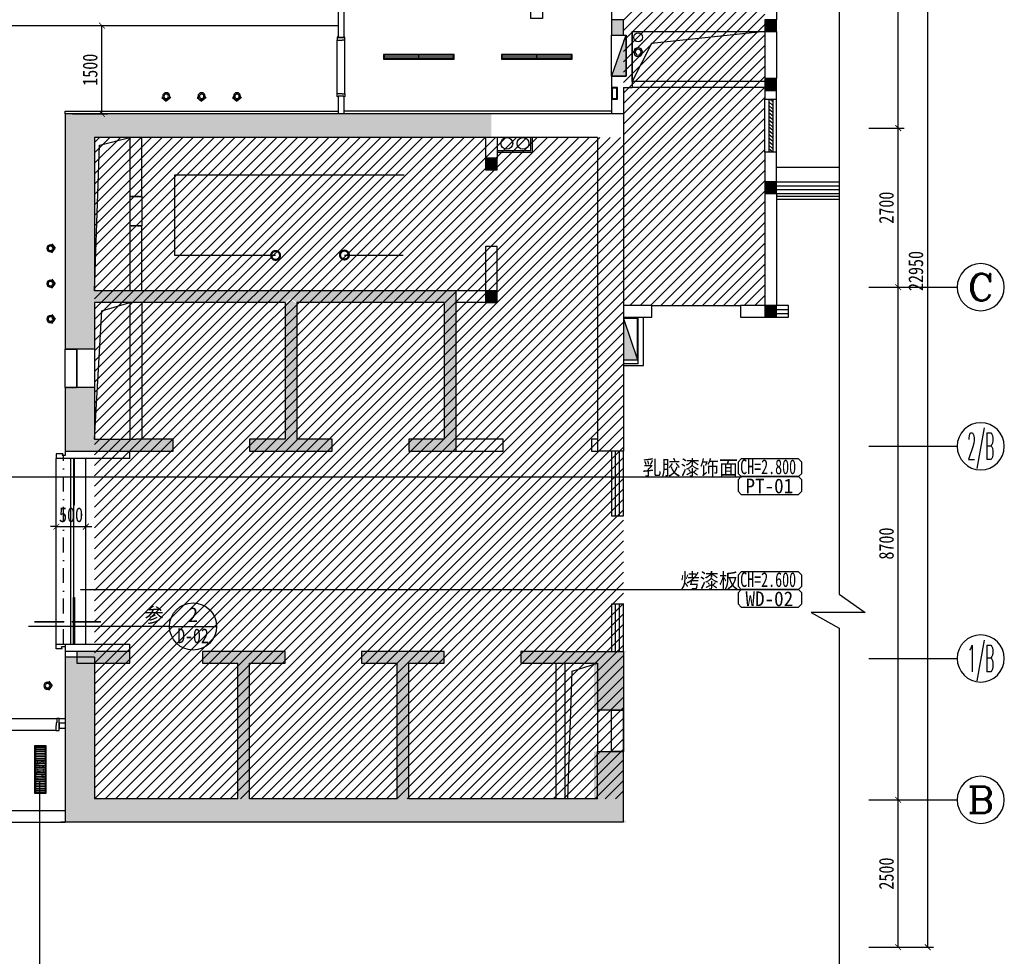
# Model space of a CAD drawing. Header units: millimetres. Extents: x -539149 to -534375, y 505028 to 505469.
# Tile 61 of 135: x -536454 to -536287, y 505134 to 505293. Entities that reach past the tile are written whole.
import ezdxf
from ezdxf.enums import TextEntityAlignment as Align

# ---------------------------------------------------------------- set-up
doc = ezdxf.new("R2010")
doc.units = ezdxf.units.MM
doc.header["$LTSCALE"] = 10
doc.linetypes.add('DASH', pattern=[0.35, 0.25, -0.1])
doc.linetypes.add('DASHDOTX2', pattern=[50.8, 25.4, -12.7, 0, -12.7])
doc.layers.get('Defpoints').update_dxf_attribs({"color": 8})
for name, color, linetype in [('-消火栓', 242, 'Continuous'), ('-给水立管', 221, 'Continuous'), ('-自喷立管', 221, 'Continuous'), ('-雨水立管', 113, 'Continuous'), ('01-井道标注', 3, 'Continuous'), ('1-风洞', 21, 'Continuous'), ('A-建筑-原墙体', 2, 'Continuous'), ('A-建筑-拆墙', 251, 'Continuous'), ('A-建筑-新增墙体', 3, 'Continuous'), ('A-建筑-窗户', 4, 'Continuous'), ('A-建筑-轴号', 3, 'Continuous'), ('AXIS_TEXT', 50, 'Continuous'), ('B-平面-到顶装饰造型线', 6, 'Continuous'), ('B-平面-完成面造型线', 6, 'Continuous'), ('B-平面-尺寸', 8, 'Continuous'), ('B-平面-门洞线', 8, 'Continuous'), ('C-顶棚-灯具', 4, 'Continuous'), ('C-顶棚-造型线', 30, 'Continuous'), ('C-顶棚-造尺寸', 4, 'Continuous'), ('E--图例', 3, 'Continuous'), ('E-填充', 251, 'Continuous'), ('E-文本', 7, 'Continuous'), ('F-文本', 61, 'Continuous'), ('LVTRY', 8, 'Continuous'), ('P-文字标注', 2, 'Continuous'), ('Q-立面-填充', 251, 'Continuous'), ('WINDOW', 12, 'Continuous'), ('wm', 7, 'Continuous'), ('水管', 8, 'Continuous'), ('防护栏杆', 3, 'Continuous')]:
    doc.layers.add(name, color=color, linetype=linetype)
doc.styles.add('-宋体', font='txt', dxfattribs={"width": 0.8})
doc.styles.add('_TCH_AXIS', font='COMPLEX', dxfattribs={"bigfont": 'GBCBIG'})
doc.styles.add('CCD_DIM', font='txt', dxfattribs={"width": 0.8})
doc.styles.add('COMPLEX', font='COMPLEX')
doc.styles.add('STSL', font='txt', dxfattribs={"width": 0.8})
doc.styles.add('TXT', font='gbenor.shx', dxfattribs={"width": 0.7})
doc.dimstyles.new('1', dxfattribs={"dimscale": 0, "dimtxt": 2.5, "dimasz": 1.5, "dimexe": 1, "dimexo": 0, "dimgap": 0.3, "dimtad": 1, "dimdec": 0, "dimzin": 0, "dimdsep": 46, "dimtxsty": 'Standard', "dimblk": 'ARCHTICK', "dimcen": 0.09, "dimclrd": 8, "dimclre": 8, "dimclrt": 4, "dimadec": 0, "dimazin": 0, "dimtfac": 1, "dimtdec": 0, "dimtix": 1, "dimtofl": 0, "dimtmove": 2, "dimatfit": 3, "dimldrblk": 'DOTSMALL', "dimfxl": 5, "dimfxlon": 1, "dimtolj": 1, "dimtzin": 0, "dimarcsym": 0})
doc.dimstyles.new('1-1', dxfattribs={"dimscale": 0, "dimtxt": 2.5, "dimasz": 1, "dimexe": 1, "dimexo": 1, "dimgap": 0.75, "dimtad": 1, "dimdec": 0, "dimrnd": 0.005, "dimzin": 0, "dimdsep": 46, "dimtxsty": 'CCD_DIM', "dimblk": 'ARCHTICK', "dimcen": 0.13, "dimclrd": 44, "dimclre": 44, "dimclrt": 50, "dimadec": 0, "dimazin": 0, "dimtfac": 1, "dimtdec": 0, "dimtix": 1, "dimtmove": 2, "dimatfit": 3, "dimldrblk": 'HBA_Leader_Dot', "dimfxl": 5, "dimfxlon": 1, "dimtvp": 1, "dimtolj": 1, "dimtzin": 0, "dimarcsym": 0})
doc.dimstyles.new('HAHD-1', dxfattribs={"dimtxt": 2.5, "dimasz": 2, "dimexe": 1, "dimexo": 0, "dimgap": 0.3, "dimtad": 1, "dimdec": 0, "dimzin": 0, "dimdsep": 46, "dimtxsty": 'TXT', "dimblk": 'DOTSMALL', "dimcen": 0.09, "dimclrd": 8, "dimclre": 8, "dimclrt": 256, "dimadec": 0, "dimazin": 0, "dimtfac": 1, "dimtdec": 0, "dimtix": 1, "dimtofl": 0, "dimtmove": 2, "dimatfit": 3, "dimldrblk": 'DOTSMALL', "dimfxl": 1, "dimtolj": 1, "dimtzin": 0, "dimarcsym": 0})

# ---------------------------------------------------------------- blocks, each defined once
blk = doc.blocks.new('YL')
at = {"layer": '水管'}
for radius in [75, 50]:
    blk.add_circle((0, 0), radius, dxfattribs=at)
blk = doc.blocks.new('$TwtSys$00000434')
for p, q in [((-0.5, 0.5), (-0.5, -0.5)), ((-0.5, -0.5), (0.5, 0.5)), ((0.5, 0.5), (-0.5, 0.5)), ((0.5, -0.5), (0.5, 0.5)), ((-0.5, -0.5), (0.5, -0.5))]:
    blk.add_line(p, q)
blk.add_solid([(0.5, -0.5), (0.5, 0.5), (-0.5, -0.5)])
blk = doc.blocks.new('_ArchTick')
at = {"color": 0, "linetype": 'ByBlock', "const_width": 0.15}
blk.add_lwpolyline([(-0.5, -0.5), (0.5, 0.5)], dxfattribs=at)
blk = doc.blocks.new('HBA_Leader_Dot')
at = {"color": 0, "linetype": 'ByBlock'}
blk.add_line((-5, 0), (-10, 0), dxfattribs=at)
at = {"color": 0, "linetype": 'ByBlock', "const_width": 5}
blk.add_lwpolyline([(-2.5, 0, 1), (2.5, 0, 1)], format="xyb", close=True, dxfattribs=at)
blk = doc.blocks.new('_DOTSMALL')
at = {"color": 0, "linetype": 'ByBlock', "const_width": 0.5}
blk.add_lwpolyline([(-0.0625, 0, 1), (0.0625, 0, 1)], format="xyb", close=True, dxfattribs=at)
blk = doc.blocks.new('*E183')
at = {"layer": 'B-平面-到顶装饰造型线', "color": 6}
for points in [[(0, 36), (-45, 36), (-45, 41), (-50, 41), (-50, 51), (-40, 51), (-40, 151), (-50, 151), (-50, 161), (-45, 161), (-45, 166), (10, 166), (10, 81), (0, 81)], [(920, 36), (965, 36), (965, 41), (970, 41), (970, 51), (960, 51), (960, 151), (970, 151), (970, 161), (965, 161), (965, 166), (910, 166), (910, 81), (920, 81)]]:
    blk.add_lwpolyline(points, close=True, dxfattribs=at)
at = {"layer": 'B-平面-门洞线', "color": 8}
for p, q in [((0, 36), (920, 36)), ((10, 166), (910, 166))]:
    blk.add_line(p, q, dxfattribs=at)
blk = doc.blocks.new('_AXISO')
blk.add_circle((0, 0), 0.5)
at = {"layer": 'AXIS_TEXT', "style": 'COMPLEX', "width": 1.041667}
blk.add_attdef('A', text='', height=0.56, dxfattribs=at).set_placement((-0.25, -0.28), (0.25, -0.28), align=Align.FIT)
blk = doc.blocks.new('A$C323A0BBE')
at = {"layer": 'C-顶棚-灯具', "color": 8}
for p, q in [((0, 600), (0, -600)), ((-40, 0), (40, 0))]:
    blk.add_line(p, q, dxfattribs=at)
at = {"layer": 'C-顶棚-灯具'}
blk.add_lwpolyline([(-40, -600), (40, -600), (40, 600), (-40, 600)], close=True, dxfattribs=at)
at = {"layer": 'C-顶棚-灯具', "color": 8}
blk.add_lwpolyline([(-30, -590), (30, -590), (30, 590), (-30, 590)], close=True, dxfattribs=at)
blk = doc.blocks.new('射灯(可调角度）')
h = blk.add_hatch(color=9)
edge = h.paths.add_edge_path()
edge.add_line((17, 44), (17, 59))
edge.add_line((17, 59), (63, 0))
edge.add_line((63, 0), (17, -59))
edge.add_line((17, -59), (17, -44))
edge.add_ellipse((0, 0), major_axis=(-33.5, 33.5), ratio=1, start_angle=156.4449, end_angle=225)
edge.add_ellipse((0, 0), major_axis=(33.5, 33.5), ratio=1, start_angle=315, end_angle=383.5551)
for p, q in [((17, 44), (17, 59)), ((17, 59), (63, 0)), ((17, -59), (63, 0))]:
    blk.add_line(p, q)
blk.add_circle((0, 0), 47.4)
at = {"color": 8}
blk.add_circle((0, 0), 30, dxfattribs=at)
blk = doc.blocks.new('*D175')
at = {"layer": 'C-顶棚-造尺寸', "color": 44, "lineweight": -2, "ltscale": 0.01, "transparency": 16777216}
for p, q in [((-536447.57, 505207.07), (-536448.57, 505207.07)), ((-536447.57, 505202.07), (-536447.57, 505208.07)), ((-536447.57, 505207.07), (-536442.57, 505207.07)), ((-536442.57, 505202.07), (-536442.57, 505208.07)), ((-536442.57, 505207.07), (-536441.57, 505207.07))]:
    blk.add_line(p, q, dxfattribs=at)
at = {"layer": 'Defpoints', "color": 0, "ltscale": 0.01, "transparency": 16777216}
for p in [(-536442.57, 505207.07), (-536447.57, 505198.24), (-536442.57, 505198.24)]:
    blk.add_point(p, dxfattribs=at)
at = {"layer": 'C-顶棚-造尺寸', "color": 44, "lineweight": -2, "ltscale": 0.01, "transparency": 16777216}
blk.add_blockref('_ArchTick', (-536447.57, 505207.07), dxfattribs=at)
at = {"layer": 'C-顶棚-造尺寸', "color": 44, "lineweight": -2, "ltscale": 0.01, "transparency": 16777216, "rotation": 180}
blk.add_blockref('_ArchTick', (-536442.57, 505207.07), dxfattribs=at)
at = {"layer": 'C-顶棚-造尺寸', "color": 50, "ltscale": 0.01, "transparency": 16777216, "insert": (-536445.07, 505209.07), "char_height": 2.5, "attachment_point": 5, "style": 'CCD_DIM'}
blk.add_mtext('\\A1;500', dxfattribs=at)
blk = doc.blocks.new('*U107')
at = {"layer": 'C-顶棚-灯具'}
h = blk.add_hatch(dxfattribs=at)
h.set_pattern_fill('_USER', color=8, scale=30, angle=90, style=0, pattern_type=0)
h.set_pattern_definition([(90, (15, 15), (-30, 2e-15), [])])
h.paths.add_polyline_path([(115, 185), (115, 15), (885, 15), (885, 185)])
at = {"layer": 'C-顶棚-灯具', "linetype": 'ByBlock'}
blk.add_lwpolyline([(100, 200), (100, 0), (900, 0), (900, 200)], close=True, dxfattribs=at)
at = {"layer": 'C-顶棚-灯具', "color": 8}
blk.add_lwpolyline([(115, 185), (115, 15), (885, 15), (885, 185)], close=True, dxfattribs=at)
at = {"layer": 'C-顶棚-灯具', "style": 'STSL', "width": 0.75}
blk.add_text('SAG/V', height=125, dxfattribs=at).set_placement((339, 39))
blk = doc.blocks.new('A$C10761136')
for points in [[(0, 101, 0, 0, 0), (0, 142, 33.3, 0, 0), (0, 201, 0, 0, 0)], [(-100, 0, 0, 0, 0), (-141, 0, 33.3, 0, 0), (-200, 0, 0, 0, 0)], [(100, 0, 0, 0, 0), (141, 0, 33.3, 0, 0), (200, 0, 0, 0, 0)], [(0, -100, 0, 0, 0), (0, -141, 33.3, 0, 0), (0, -200, 0, 0, 0)]]:
    blk.add_lwpolyline(points, format="xyseb")
blk.add_lwpolyline([(-100, 100), (100, 100), (100, -100), (-100, -100)], close=True)
blk = doc.blocks.new('材料编号1')
at = {"layer": 'E--图例', "color": 3}
blk.add_lwpolyline([(8.72, -1.9), (8.72, -0.64), (8.35, -0.27), (1.89, -0.27), (1.52, -0.64), (1.52, -1.9), (1.89, -2.27), (8.35, -2.27)], close=True, dxfattribs=at)
at = {"layer": 'E-文本', "style": 'TXT', "width": 0.7}
blk.add_attdef('编号', (1.61, -2.3), '', height=2, dxfattribs=at)
blk = doc.blocks.new('A$C0688118A')
at = {"layer": 'P-文字标注', "color": 2}
blk.add_line((-8, 0), (0, 0), dxfattribs=at)
blk.add_circle((-4, 0), 4, dxfattribs=at)
blk.add_attdef('1', text='', height=2.5, dxfattribs=at).set_placement((-4, 2), align=Align.MIDDLE_CENTER)
at = {"layer": 'P-文字标注', "color": 2, "width": 3}
blk.add_attdef('222', text='', height=2.5, dxfattribs=at).set_placement((-6.68, -2.84), (-1.35, -2.84), align=Align.FIT)

msp = doc.modelspace()

# ---------------------------------------------------------------- hatches: boundary and pattern name
at = {"layer": 'E-填充', "ltscale": 0.01}
for points in [[(-536353.373, 505293.099), (-536353.373, 505290.499), (-536351.373, 505290.499), (-536351.373, 505293.099)], [(-536327.373, 505293.099), (-536327.373, 505291.099), (-536325.373, 505291.099), (-536325.373, 505293.099)], [(-536327.373, 505283.099), (-536327.373, 505281.099), (-536325.373, 505281.099), (-536325.373, 505283.099)], [(-536441.073, 505273.099), (-536446.073, 505277.099), (-536446.073, 505246.099), (-536442.74, 505246.099), (-536441.073, 505247.099)], [(-536434.073, 505273.099), (-536434.073, 505277.099), (-536446.073, 505277.099), (-536441.073, 505273.099)], [(-536373.773, 505273.099), (-536373.773, 505277.099), (-536434.773, 505277.099), (-536434.773, 505273.099)], [(-536374.773, 505269.599), (-536374.773, 505267.599), (-536372.773, 505267.599), (-536372.773, 505269.599)], [(-536327.373, 505265.599), (-536327.373, 505263.599), (-536325.373, 505263.599), (-536325.373, 505265.599)], [(-536434.073, 505245.099), (-536434.073, 505247.099), (-536441.073, 505247.099), (-536442.74, 505246.099), (-536441.073, 505245.099)], [(-536407.773, 505245.765), (-536407.773, 505247.099), (-536434.773, 505247.099), (-536434.773, 505245.099), (-536408.773, 505245.099)], [(-536381.773, 505245.099), (-536379.773, 505247.099), (-536407.773, 505247.099), (-536407.773, 505245.765), (-536406.773, 505245.099)], [(-536374.773, 505247.099), (-536374.773, 505245.099), (-536372.773, 505245.099), (-536372.773, 505247.099)], [(-536442.74, 505246.099), (-536446.073, 505246.099), (-536446.073, 505237.199), (-536441.073, 505237.199), (-536441.073, 505245.099)], [(-536407.773, 505245.565), (-536408.773, 505244.899), (-536408.773, 505221.899), (-536407.773, 505221.232), (-536406.773, 505221.899), (-536406.773, 505244.899)], [(-536379.773, 505246.899), (-536381.773, 505244.899), (-536381.773, 505221.899), (-536379.773, 505219.899)], [(-536327.373, 505244.599), (-536327.373, 505242.599), (-536325.373, 505242.599), (-536325.373, 505244.599)], [(-536446.073, 505230.699), (-536446.073, 505219.899), (-536441.073, 505221.899), (-536441.073, 505230.699)], [(-536441.073, 505221.899), (-536446.073, 505219.899), (-536434.073, 505219.899), (-536434.073, 505221.899)], [(-536434.773, 505219.899), (-536427.773, 505219.899), (-536427.773, 505221.899), (-536434.773, 505221.899)], [(-536408.773, 505221.899), (-536414.773, 505221.899), (-536414.773, 505219.899), (-536407.773, 505219.899), (-536407.773, 505221.232)], [(-536407.773, 505219.899), (-536400.773, 505219.899), (-536400.773, 505221.899), (-536406.773, 505221.899), (-536407.773, 505221.232)], [(-536381.773, 505221.899), (-536387.773, 505221.899), (-536387.773, 505219.899), (-536379.773, 505219.899)], [(-536444.073, 505183.899), (-536435.073, 505183.899), (-536435.073, 505185.899), (-536444.073, 505185.899)], [(-536415.773, 505185.899), (-536422.773, 505185.899), (-536422.773, 505183.899), (-536416.773, 505183.899), (-536415.773, 505184.565)], [(-536414.773, 505183.899), (-536408.773, 505183.899), (-536408.773, 505185.899), (-536415.773, 505185.899), (-536415.773, 505184.565)], [(-536388.773, 505185.899), (-536395.773, 505185.899), (-536395.773, 505183.899), (-536389.773, 505183.899), (-536388.773, 505184.565)], [(-536387.773, 505183.899), (-536381.773, 505183.899), (-536381.773, 505185.899), (-536388.773, 505185.899), (-536388.773, 505184.565)], [(-536361.773, 505185.899), (-536368.773, 505185.899), (-536368.773, 505183.899), (-536361.773, 505183.899)], [(-536361.773, 505185.899), (-536361.773, 505183.899), (-536355.773, 505183.899), (-536350.773, 505185.899)], [(-536351.373, 505185.899), (-536356.373, 505183.899), (-536356.373, 505175.899), (-536351.373, 505175.899)], [(-536446.073, 505184.899), (-536446.073, 505156.899), (-536441.073, 505160.899), (-536441.073, 505184.899)], [(-536415.773, 505159.565), (-536414.773, 505160.899), (-536414.773, 505183.899), (-536415.773, 505184.565), (-536416.773, 505183.899), (-536416.773, 505160.899)], [(-536388.773, 505159.565), (-536387.773, 505160.899), (-536387.773, 505183.899), (-536388.773, 505184.565), (-536389.773, 505183.899), (-536389.773, 505160.899)], [(-536356.373, 505160.899), (-536351.373, 505156.899), (-536351.373, 505168.899), (-536356.373, 505168.899)], [(-536446.073, 505157.459), (-536446.073, 505156.899), (-536415.773, 505156.899), (-536415.773, 505159.565), (-536416.773, 505160.899), (-536441.773, 505160.899)], [(-536388.773, 505159.565), (-536389.773, 505160.899), (-536414.773, 505160.899), (-536415.773, 505159.565), (-536415.773, 505156.899), (-536388.773, 505156.899)], [(-536361.773, 505156.899), (-536361.773, 505160.899), (-536387.773, 505160.899), (-536388.773, 505159.565), (-536388.773, 505156.899)], [(-536350.773, 505156.899), (-536355.773, 505160.899), (-536361.773, 505160.899), (-536361.773, 505156.899)]]:
    msp.add_hatch(color=256, dxfattribs=at).paths.add_polyline_path(points)
at = {"layer": 'Q-立面-填充', "ltscale": 0.005}
h = msp.add_hatch(dxfattribs=at)
h.set_pattern_fill('ANSI31', color=256, scale=1000, style=0)
h.set_pattern_definition([(45, (-536441.0732, 505160.8987), (-0.8838835, 0.8838835), [])])
h.paths.add_polyline_path([(-536441.073, 505160.899), (-536441.073, 505273.099), (-536351.373, 505273.099), (-536351.373, 505329.099), (-536327.373, 505329.099), (-536327.373, 505244.599), (-536351.373, 505244.599), (-536351.373, 505160.899)])

# ---------------------------------------------------------------- linework, layer by layer
at = {"layer": '-给水立管', "ltscale": 0.01}
msp.add_circle((-536348.873, 505290.099, 0.069), 0.75, dxfattribs=at)
at = {"layer": '-自喷立管', "ltscale": 0.01}
for centre in [(-536371.154, 505272.108, 0.069), (-536368.412, 505272.098, 0.069)]:
    msp.add_circle(centre, 1, dxfattribs=at)
at = {"color": 0, "ltscale": 0.01}
for p, q in [((-536327.373, 505279.599, 0.069), (-536325.373, 505279.599, 0.069)), ((-536327.373, 505270.599, 0.069), (-536327.373, 505279.599, 0.069)), ((-536326.707, 505279.599, 0.069), (-536326.707, 505270.599, 0.069)), ((-536326.04, 505278.554, 0.069), (-536326.707, 505279.131, 0.069)), ((-536326.04, 505279.166, 0.069), (-536326.54, 505279.599, 0.069)), ((-536326.04, 505279.599, 0.069), (-536326.04, 505270.599, 0.069)), ((-536325.373, 505270.599, 0.069), (-536325.373, 505279.599, 0.069)), ((-536326.04, 505277.942, 0.069), (-536326.707, 505278.519, 0.069)), ((-536326.04, 505277.33, 0.069), (-536326.707, 505277.907, 0.069)), ((-536326.04, 505276.718, 0.069), (-536326.707, 505277.295, 0.069)), ((-536326.04, 505276.106, 0.069), (-536326.707, 505276.683, 0.069)), ((-536326.04, 505275.494, 0.069), (-536326.707, 505276.071, 0.069)), ((-536326.04, 505274.882, 0.069), (-536326.707, 505275.459, 0.069)), ((-536326.04, 505274.27, 0.069), (-536326.707, 505274.847, 0.069)), ((-536326.04, 505273.658, 0.069), (-536326.707, 505274.235, 0.069)), ((-536326.04, 505273.046, 0.069), (-536326.707, 505273.623, 0.069)), ((-536326.04, 505272.434, 0.069), (-536326.707, 505273.011, 0.069)), ((-536326.04, 505271.822, 0.069), (-536326.707, 505272.399, 0.069)), ((-536325.373, 505270.599, 0.069), (-536327.373, 505270.599, 0.069)), ((-536326.04, 505271.211, 0.069), (-536326.707, 505271.787, 0.069)), ((-536326.04, 505270.599, 0.069), (-536326.707, 505271.176, 0.069))]:
    msp.add_line(p, q, dxfattribs=at)
at = {"color": 8, "ltscale": 0.005}
msp.add_line((-536427.48, 505266.75, 0.069), (-536388.569, 505266.75, 0.069), dxfattribs=at)
at = {"ltscale": 0.01}
for p, q in [((-536441.073, 505237.199, 0.069), (-536441.073, 505230.699, 0.069)), ((-536355.773, 505175.899, 0.069), (-536355.773, 505168.899, 0.069))]:
    msp.add_line(p, q, dxfattribs=at)
at = {"color": 1, "ltscale": 0.01, "elevation": 0.069}
msp.add_lwpolyline([(-536314.751, 505323.106), (-536314.751, 505195.586), (-536310.383, 505192.509), (-536319.488, 505192.509), (-536314.751, 505189.87), (-536314.751, 505128.831)], dxfattribs=at)
at = {"layer": '01-井道标注', "ltscale": 0.01, "elevation": 0.069}
for points in [[(-536441.073, 505247.099), (-536440.228, 505271.824), (-536435.073, 505273.099)], [(-536441.073, 505221.899), (-536439.835, 505243.692), (-536435.073, 505245.099)], [(-536360.773, 505160.907), (-536360.072, 505182.564), (-536355.773, 505183.907)]]:
    msp.add_lwpolyline(points, dxfattribs=at)
at = {"layer": '1-风洞', "ltscale": 0.01}
for p, q in [((-536327.373, 505291.099, 0.069), (-536346.58, 505289.06, 0.069)), ((-536346.58, 505289.06, 0.069), (-536349.873, 505282.599, 0.069))]:
    msp.add_line(p, q, dxfattribs=at)
at = {"layer": '1-风洞', "ltscale": 0.01, "elevation": 0.069}
msp.add_lwpolyline([(-536349.873, 505291.099), (-536327.373, 505291.099), (-536327.373, 505282.599), (-536349.873, 505282.599)], close=True, dxfattribs=at)
at = {"layer": 'A-建筑-原墙体', "ltscale": 0.01}
for p, q in [((-536353.373, 505305.103, 0.069), (-536353.373, 505293.099, 0.069)), ((-536325.373, 505305.097, 0.069), (-536325.373, 505293.099, 0.069)), ((-536353.373, 505293.099, 0.069), (-536353.373, 505290.499, 0.069)), ((-536351.373, 505293.099, 0.069), (-536353.373, 505293.099, 0.069)), ((-536351.373, 505290.499, 0.069), (-536351.373, 505293.099, 0.069)), ((-536327.373, 505293.099, 0.069), (-536327.373, 505291.099, 0.069)), ((-536325.373, 505293.099, 0.069), (-536327.373, 505293.099, 0.069)), ((-536325.373, 505291.099, 0.069), (-536325.373, 505293.099, 0.069)), ((-536353.373, 505290.499, 0.069), (-536351.373, 505290.499, 0.069)), ((-536351.373, 505290.499, 0.069), (-536350.873, 505290.499, 0.069)), ((-536350.873, 505290.499, 0.069), (-536350.873, 505283.499, 0.069)), ((-536349.873, 505291.099, 0.069), (-536349.873, 505281.573, 0.069)), ((-536349.873, 505291.099, 0.069), (-536327.373, 505291.099, 0.069)), ((-536327.373, 505291.099, 0.069), (-536327.373, 505283.099, 0.069)), ((-536327.373, 505291.099, 0.069), (-536325.373, 505291.099, 0.069)), ((-536325.373, 505291.099, 0.069), (-536325.373, 505283.099, 0.069)), ((-536353.373, 505283.499, 0.069), (-536350.873, 505283.499, 0.069)), ((-536353.373, 505283.499, 0.069), (-536353.373, 505277.099, 0.069)), ((-536327.373, 505283.099, 0.069), (-536327.373, 505281.099, 0.069)), ((-536325.373, 505283.099, 0.069), (-536327.373, 505283.099, 0.069)), ((-536325.373, 505281.099, 0.069), (-536325.373, 505283.099, 0.069)), ((-536351.373, 505281.573, 0.069), (-536349.873, 505281.573, 0.069)), ((-536351.373, 505281.573, 0.069), (-536351.373, 505277.099, 0.069)), ((-536327.373, 505281.099, 0.069), (-536325.373, 505281.099, 0.069)), ((-536327.373, 505281.099, 0.069), (-536327.373, 505279.599, 0.069)), ((-536325.373, 505279.599, 0.069), (-536325.373, 505281.099, 0.069)), ((-536327.373, 505279.599, 0.069), (-536325.373, 505279.599, 0.069)), ((-536446.073, 505277.099, 0.069), (-536446.073, 505237.199, 0.069)), ((-536373.773, 505277.099, 0.069), (-536446.073, 505277.099, 0.069)), ((-536351.373, 505277.099, 0.069), (-536373.773, 505277.099, 0.069)), ((-536351.373, 505277.099, 0.069), (-536351.373, 505243.599, 0.069)), ((-536441.073, 505273.099, 0.069), (-536441.073, 505247.099, 0.069)), ((-536434.073, 505273.099, 0.069), (-536441.073, 505273.099, 0.069)), ((-536435.073, 505273.099, 0.069), (-536435.073, 505263.099, 0.069)), ((-536373.773, 505273.099, 0.069), (-536434.073, 505273.099, 0.069)), ((-536433.073, 505263.099, 0.069), (-536433.073, 505273.099, 0.069)), ((-536374.773, 505273.099, 0.069), (-536374.773, 505269.599, 0.069)), ((-536355.773, 505273.099, 0.069), (-536373.773, 505273.099, 0.069)), ((-536372.773, 505273.099, 0.069), (-536372.773, 505269.599, 0.069)), ((-536355.773, 505273.099, 0.069), (-536355.773, 505243.599, 0.069)), ((-536325.373, 505270.599, 0.069), (-536327.373, 505270.599, 0.069)), ((-536327.373, 505270.599, 0.069), (-536327.373, 505265.599, 0.069)), ((-536325.373, 505265.599, 0.069), (-536325.373, 505270.599, 0.069)), ((-536374.773, 505269.599, 0.069), (-536374.773, 505267.599, 0.069)), ((-536372.773, 505269.599, 0.069), (-536374.773, 505269.599, 0.069)), ((-536372.773, 505267.599, 0.069), (-536372.773, 505269.599, 0.069)), ((-536374.773, 505267.599, 0.069), (-536372.773, 505267.599, 0.069)), ((-536327.373, 505265.599, 0.069), (-536327.373, 505263.599, 0.069)), ((-536325.373, 505265.599, 0.069), (-536327.373, 505265.599, 0.069)), ((-536325.373, 505263.599, 0.069), (-536325.373, 505265.599, 0.069)), ((-536435.073, 505263.099, 0.069), (-536433.073, 505263.099, 0.069)), ((-536327.373, 505263.599, 0.069), (-536325.373, 505263.599, 0.069)), ((-536327.373, 505263.599, 0.069), (-536327.373, 505244.599, 0.069)), ((-536325.373, 505263.599, 0.069), (-536325.373, 505244.599, 0.069)), ((-536433.073, 505258.099, 0.069), (-536435.073, 505258.099, 0.069)), ((-536435.073, 505258.099, 0.069), (-536435.073, 505247.099, 0.069)), ((-536433.073, 505247.099, 0.069), (-536433.073, 505258.099, 0.069)), ((-536372.773, 505254.599, 0.069), (-536374.773, 505254.599, 0.069)), ((-536374.773, 505254.599, 0.069), (-536374.773, 505247.099, 0.069)), ((-536372.773, 505247.099, 0.069), (-536372.773, 505254.599, 0.069)), ((-536434.073, 505247.099, 0.069), (-536441.073, 505247.099, 0.069)), ((-536407.773, 505247.099, 0.069), (-536434.073, 505247.099, 0.069)), ((-536379.773, 505247.099, 0.069), (-536407.773, 505247.099, 0.069)), ((-536379.773, 505247.099, 0.069), (-536379.773, 505219.899, 0.069)), ((-536374.773, 505247.099, 0.069), (-536379.773, 505247.099, 0.069)), ((-536374.773, 505247.099, 0.069), (-536374.773, 505245.099, 0.069)), ((-536372.773, 505247.099, 0.069), (-536374.773, 505247.099, 0.069)), ((-536372.773, 505245.099, 0.069), (-536372.773, 505247.099, 0.069)), ((-536434.073, 505245.099, 0.069), (-536441.073, 505245.099, 0.069)), ((-536441.073, 505245.099, 0.069), (-536441.073, 505237.199, 0.069)), ((-536435.073, 505245.099, 0.069), (-536435.073, 505221.899, 0.069)), ((-536408.773, 505245.099, 0.069), (-536434.073, 505245.099, 0.069)), ((-536433.073, 505245.099, 0.069), (-536433.073, 505221.899, 0.069)), ((-536408.773, 505245.099, 0.069), (-536408.773, 505221.899, 0.069)), ((-536406.773, 505245.099, 0.069), (-536406.773, 505221.899, 0.069)), ((-536381.773, 505245.099, 0.069), (-536406.773, 505245.099, 0.069)), ((-536381.773, 505245.099, 0.069), (-536381.773, 505221.899, 0.069)), ((-536374.773, 505245.099, 0.069), (-536379.773, 505245.099, 0.069)), ((-536374.773, 505245.099, 0.069), (-536372.773, 505245.099, 0.069)), ((-536346.529, 505244.599, 0.069), (-536351.373, 505244.599, 0.069)), ((-536346.529, 505242.599, 0.069), (-536346.529, 505244.599, 0.069)), ((-536327.373, 505244.599, 0.069), (-536331.529, 505244.599, 0.069)), ((-536331.529, 505244.599, 0.069), (-536331.529, 505242.599, 0.069)), ((-536327.373, 505244.599, 0.069), (-536327.373, 505242.599, 0.069)), ((-536325.373, 505244.599, 0.069), (-536327.373, 505244.599, 0.069)), ((-536325.373, 505242.599, 0.069), (-536325.373, 505244.599, 0.069)), ((-536355.773, 505243.599, 0.069), (-536355.773, 505219.899, 0.069)), ((-536351.373, 505243.599, 0.069), (-536351.373, 505219.899, 0.069)), ((-536351.373, 505242.599, 0.069), (-536346.529, 505242.599, 0.069)), ((-536331.529, 505242.599, 0.069), (-536327.373, 505242.599, 0.069)), ((-536327.373, 505242.599, 0.069), (-536325.373, 505242.599, 0.069)), ((-536444.073, 505237.199, 0.069), (-536446.073, 505237.199, 0.069)), ((-536446.073, 505230.699, 0.069), (-536446.073, 505237.199, 0.069)), ((-536446.073, 505237.199, 0.069), (-536444.073, 505237.199, 0.069)), ((-536441.073, 505237.199, 0.069), (-536446.073, 505237.199, 0.069)), ((-536444.073, 505237.199, 0.069), (-536444.073, 505230.699, 0.069)), ((-536446.073, 505230.699, 0.069), (-536446.073, 505219.899, 0.069)), ((-536441.073, 505230.699, 0.069), (-536446.073, 505230.699, 0.069)), ((-536444.073, 505230.699, 0.069), (-536446.073, 505230.699, 0.069)), ((-536444.073, 505230.699, 0.069), (-536446.073, 505230.699, 0.069)), ((-536441.073, 505230.699, 0.069), (-536441.073, 505221.899, 0.069)), ((-536441.073, 505221.899, 0.069), (-536434.073, 505221.899, 0.069)), ((-536427.773, 505221.899, 0.069), (-536434.073, 505221.899, 0.069)), ((-536427.773, 505219.899, 0.069), (-536427.773, 505221.899, 0.069)), ((-536408.773, 505221.899, 0.069), (-536414.773, 505221.899, 0.069)), ((-536414.773, 505221.899, 0.069), (-536414.773, 505219.899, 0.069)), ((-536400.773, 505221.899, 0.069), (-536406.773, 505221.899, 0.069)), ((-536400.773, 505219.899, 0.069), (-536400.773, 505221.899, 0.069)), ((-536381.773, 505221.899, 0.069), (-536387.773, 505221.899, 0.069)), ((-536387.773, 505221.899, 0.069), (-536387.773, 505219.899, 0.069)), ((-536371.773, 505221.899, 0.069), (-536379.773, 505221.899, 0.069)), ((-536371.773, 505219.899, 0.069), (-536371.773, 505221.899, 0.069)), ((-536355.773, 505221.899, 0.069), (-536356.773, 505221.899, 0.069)), ((-536356.773, 505221.899, 0.069), (-536356.773, 505219.899, 0.069)), ((-536446.073, 505219.899, 0.069), (-536427.773, 505219.899, 0.069)), ((-536435.073, 505218.649, 0.069), (-536435.073, 505219.899, 0.069)), ((-536414.773, 505219.899, 0.069), (-536407.773, 505219.899, 0.069)), ((-536407.773, 505219.899, 0.069), (-536400.773, 505219.899, 0.069)), ((-536387.773, 505219.899, 0.069), (-536379.773, 505219.899, 0.069)), ((-536379.773, 505219.899, 0.069), (-536371.773, 505219.899, 0.069)), ((-536356.773, 505219.899, 0.069), (-536355.773, 505219.899, 0.069)), ((-536351.373, 505219.899, 0.069), (-536355.773, 505219.899, 0.069)), ((-536435.073, 505185.899, 0.069), (-536435.073, 505187.149, 0.069)), ((-536435.073, 505185.899, 0.069), (-536446.073, 505185.899, 0.069)), ((-536446.073, 505185.899, 0.069), (-536446.073, 505156.899, 0.069)), ((-536444.073, 505185.899, 0.069), (-536444.073, 505183.899, 0.069)), ((-536435.073, 505183.899, 0.069), (-536435.073, 505185.899, 0.069)), ((-536415.773, 505185.899, 0.069), (-536422.773, 505185.899, 0.069)), ((-536422.773, 505185.899, 0.069), (-536422.773, 505183.899, 0.069)), ((-536408.773, 505185.899, 0.069), (-536415.773, 505185.899, 0.069)), ((-536408.773, 505183.899, 0.069), (-536408.773, 505185.899, 0.069)), ((-536388.773, 505185.899, 0.069), (-536395.773, 505185.899, 0.069)), ((-536395.773, 505185.899, 0.069), (-536395.773, 505183.899, 0.069)), ((-536381.773, 505185.899, 0.069), (-536388.773, 505185.899, 0.069)), ((-536381.773, 505183.899, 0.069), (-536381.773, 505185.899, 0.069)), ((-536361.773, 505185.899, 0.069), (-536368.773, 505185.899, 0.069)), ((-536368.773, 505185.899, 0.069), (-536368.773, 505183.899, 0.069)), ((-536361.773, 505185.899, 0.069), (-536351.373, 505185.899, 0.069)), ((-536351.373, 505185.899, 0.069), (-536351.373, 505175.899, 0.069)), ((-536441.073, 505184.899, 0.069), (-536446.073, 505184.899, 0.069)), ((-536444.073, 505183.899, 0.069), (-536435.073, 505183.899, 0.069)), ((-536441.073, 505184.899, 0.069), (-536441.073, 505160.899, 0.069)), ((-536422.773, 505183.899, 0.069), (-536416.773, 505183.899, 0.069)), ((-536416.773, 505160.899, 0.069), (-536416.773, 505183.899, 0.069)), ((-536414.773, 505160.899, 0.069), (-536414.773, 505183.899, 0.069)), ((-536414.773, 505183.899, 0.069), (-536408.773, 505183.899, 0.069)), ((-536395.773, 505183.899, 0.069), (-536389.773, 505183.899, 0.069)), ((-536389.773, 505160.899, 0.069), (-536389.773, 505183.899, 0.069)), ((-536387.773, 505160.899, 0.069), (-536387.773, 505183.899, 0.069)), ((-536387.773, 505183.899, 0.069), (-536381.773, 505183.899, 0.069)), ((-536368.773, 505183.899, 0.069), (-536361.773, 505183.899, 0.069)), ((-536362.773, 505160.899, 0.069), (-536362.773, 505183.899, 0.069)), ((-536361.773, 505183.899, 0.069), (-536355.773, 505183.899, 0.069)), ((-536361.273, 505160.899, 0.069), (-536361.273, 505183.899, 0.069)), ((-536355.773, 505183.899, 0.069), (-536355.773, 505175.899, 0.069)), ((-536351.373, 505175.899, 0.069), (-536355.773, 505175.899, 0.069)), ((-536351.373, 505175.899, 0.069), (-536353.373, 505175.899, 0.069)), ((-536353.373, 505168.899, 0.069), (-536353.373, 505175.899, 0.069)), ((-536353.373, 505175.899, 0.069), (-536351.373, 505175.899, 0.069)), ((-536351.373, 505175.899, 0.069), (-536351.373, 505168.899, 0.069)), ((-536355.773, 505160.899, 0.069), (-536355.773, 505168.899, 0.069)), ((-536355.773, 505168.899, 0.069), (-536351.373, 505168.899, 0.069)), ((-536351.373, 505168.899, 0.069), (-536353.373, 505168.899, 0.069)), ((-536351.373, 505168.899, 0.069), (-536353.373, 505168.899, 0.069)), ((-536351.373, 505156.899, 0.069), (-536351.373, 505168.899, 0.069)), ((-536416.773, 505160.899, 0.069), (-536441.073, 505160.899, 0.069)), ((-536389.773, 505160.899, 0.069), (-536414.773, 505160.899, 0.069)), ((-536361.773, 505160.899, 0.069), (-536387.773, 505160.899, 0.069)), ((-536355.773, 505160.899, 0.069), (-536361.773, 505160.899, 0.069)), ((-536470.473, 505158.899, 0.069), (-536446.073, 505158.899, 0.069)), ((-536446.073, 505158.899, 0.069), (-536446.073, 505156.899, 0.069)), ((-536470.473, 505156.899, 0.069), (-536446.073, 505156.899, 0.069)), ((-536351.373, 505156.899, 0.069), (-536446.782, 505156.899, 0.069))]:
    msp.add_line(p, q, dxfattribs=at)
at = {"layer": 'A-建筑-新增墙体', "ltscale": 0.01}
for p, q in [((-536399.773, 505361.249, 0.069), (-536399.773, 505290.099, 0.069)), ((-536398.773, 505361.249, 0.069), (-536398.773, 505290.099, 0.069)), ((-536399.773, 505290.099, 0.069), (-536398.773, 505290.099, 0.069)), ((-536399.773, 505280.099, 0.069), (-536399.773, 505277.099, 0.069)), ((-536398.773, 505280.099, 0.069), (-536399.773, 505280.099, 0.069)), ((-536398.773, 505280.099, 0.069), (-536398.773, 505277.099, 0.069)), ((-536447.073, 505173.799, 0.069), (-536446.073, 505173.799, 0.069)), ((-536447.073, 505173.799, 0.069), (-536447.073, 505172.799, 0.069)), ((-536446.073, 505172.798, 0.069), (-536447.073, 505172.798, 0.069))]:
    msp.add_line(p, q, dxfattribs=at)
at = {"layer": 'A-建筑-窗户', "ltscale": 0.01}
for p, q in [((-536323.373, 505244.599, 0.069), (-536325.373, 505244.599, 0.069)), ((-536325.373, 505243.932, 0.069), (-536323.373, 505243.932, 0.069)), ((-536323.373, 505242.599, 0.069), (-536323.373, 505244.599, 0.069)), ((-536325.373, 505243.265, 0.069), (-536323.373, 505243.265, 0.069)), ((-536325.373, 505242.599, 0.069), (-536323.373, 505242.599, 0.069)), ((-536353.373, 505219.899, 0.069), (-536353.373, 505208.899, 0.069)), ((-536352.707, 505208.899, 0.069), (-536352.707, 505219.899, 0.069)), ((-536352.04, 505208.899, 0.069), (-536352.04, 505219.899, 0.069)), ((-536351.373, 505208.899, 0.069), (-536351.373, 505219.899, 0.069)), ((-536353.373, 505208.899, 0.069), (-536351.373, 505208.899, 0.069)), ((-536351.373, 505193.899, 0.069), (-536353.373, 505193.899, 0.069)), ((-536353.373, 505193.899, 0.069), (-536353.373, 505185.899, 0.069)), ((-536352.707, 505185.899, 0.069), (-536352.707, 505193.899, 0.069)), ((-536352.04, 505185.899, 0.069), (-536352.04, 505193.899, 0.069)), ((-536351.373, 505185.899, 0.069), (-536351.373, 505193.899, 0.069))]:
    msp.add_line(p, q, dxfattribs=at)
at = {"layer": 'A-建筑-轴号', "ltscale": 0.01}
for p, q in [((-536309.751, 505247.699, 0.069), (-536294.751, 505247.699, 0.069)), ((-536309.751, 505220.699, 0.069), (-536294.751, 505220.699, 0.069)), ((-536309.751, 505184.699, 0.069), (-536294.751, 505184.699, 0.069)), ((-536309.751, 505160.699, 0.069), (-536294.751, 505160.699, 0.069))]:
    msp.add_line(p, q, dxfattribs=at)
at = {"layer": 'B-平面-到顶装饰造型线', "color": 4, "ltscale": 0.01, "elevation": 0.069}
for points in [[(-536444.638, 505210.749), (-536444.508, 505210.749), (-536444.498, 505210.759), (-536444.498, 505218.639), (-536444.508, 505218.649), (-536444.638, 505218.649), (-536444.648, 505218.639), (-536444.648, 505210.759)], [(-536444.638, 505195.049), (-536444.508, 505195.049), (-536444.498, 505195.039), (-536444.498, 505187.159), (-536444.508, 505187.149), (-536444.638, 505187.149), (-536444.648, 505187.159), (-536444.648, 505195.039)]]:
    msp.add_lwpolyline(points, close=True, dxfattribs=at)
at = {"layer": 'B-平面-完成面造型线', "ltscale": 0.01}
for p, q in [((-536353.373, 505277.599, 0.069), (-536398.773, 505277.599, 0.069)), ((-536447.573, 505219.449, 0.069), (-536447.573, 505218.649, 0.069)), ((-536446.473, 505219.449, 0.069), (-536447.573, 505219.449, 0.069)), ((-536435.073, 505218.649, 0.069), (-536447.573, 505218.649, 0.069)), ((-536446.473, 505219.449, 0.069), (-536446.573, 505219.149, 0.069)), ((-536446.073, 505219.149, 0.069), (-536446.573, 505219.149, 0.069)), ((-536446.073, 505219.899, 0.069), (-536446.073, 505219.149, 0.069)), ((-536447.573, 505187.149, 0.069), (-536435.073, 505187.149, 0.069)), ((-536447.573, 505186.349, 0.069), (-536447.573, 505187.149, 0.069)), ((-536446.073, 505187.149, 0.069), (-536446.073, 505185.899, 0.069)), ((-536446.573, 505186.349, 0.069), (-536447.573, 505186.349, 0.069)), ((-536446.073, 505186.649, 0.069), (-536446.673, 505186.649, 0.069)), ((-536446.573, 505186.349, 0.069), (-536446.673, 505186.649, 0.069))]:
    msp.add_line(p, q, dxfattribs=at)
at = {"layer": 'B-平面-完成面造型线', "ltscale": 0.01, "elevation": 0.069}
for points in [[(-536353.373, 505281.599), (-536353.373, 505279.599), (-536352.373, 505279.599), (-536352.373, 505281.599)], [(-536353.273, 505281.499), (-536353.273, 505279.699), (-536352.473, 505279.699), (-536352.473, 505281.499)]]:
    msp.add_lwpolyline(points, close=True, dxfattribs=at)
for points in [[(-536446.073, 505277.099), (-536446.073, 505277.599), (-536399.773, 505277.599)], [(-536447.473, 505173.799), (-536447.573, 505173.799), (-536447.573, 505173.299), (-536447.673, 505173.299), (-536447.673, 505172.499), (-536447.073, 505172.499), (-536447.073, 505174.499), (-536447.473, 505174.499), (-536447.473, 505173.799)]]:
    msp.add_lwpolyline(points, dxfattribs=at)
at = {"layer": 'B-平面-门洞线', "color": 8, "ltscale": 0.01}
for p, q in [((-536456.473, 505174.499, 0.069), (-536447.473, 505174.499, 0.069)), ((-536447.673, 505172.499, 0.069), (-536456.273, 505172.499, 0.069))]:
    msp.add_line(p, q, dxfattribs=at)
at = {"layer": 'C-顶棚-造型线', "ltscale": 0.01}
for p, q in [((-536584.073, 505292.099, 0.069), (-536399.773, 505292.099, 0.069)), ((-536447.573, 505187.149, 0.069), (-536447.573, 505218.649, 0.069)), ((-536445.168, 505218.639, 0.069), (-536445.168, 505187.159, 0.069)), ((-536444.668, 505218.639, 0.069), (-536444.668, 505187.159, 0.069)), ((-536442.573, 505187.149, 0.069), (-536442.573, 505218.649, 0.069)), ((-536447.073, 505174.499, 0.069), (-536446.073, 505174.499, 0.069))]:
    msp.add_line(p, q, dxfattribs=at)
at = {"layer": 'C-顶棚-造型线', "color": 51, "linetype": 'DASHDOTX2', "ltscale": 0.01}
msp.add_line((-536446.373, 505187.149, 0.069), (-536446.373, 505219.149, 0.069), dxfattribs=at)
at = {"layer": 'LVTRY', "ltscale": 0.01}
for p, q in [((-536348.873, 505234.683, 0.069), (-536348.873, 505242.599, 0.069)), ((-536347.973, 505234.399, 0.069), (-536347.973, 505242.599, 0.069)), ((-536348.873, 505234.683, 0.069), (-536351.373, 505234.683, 0.069)), ((-536351.373, 505234.399, 0.069), (-536347.973, 505234.399, 0.069))]:
    msp.add_line(p, q, dxfattribs=at)
at = {"layer": 'LVTRY', "ltscale": 0.01, "elevation": 0.069}
for points in [[(-536372.773, 505270.599), (-536366.773, 505270.599), (-536366.773, 505273.099)], [(-536372.773, 505270.899), (-536367.073, 505270.899), (-536367.073, 505273.099)]]:
    msp.add_lwpolyline(points, dxfattribs=at)
at = {"layer": 'P-文字标注', "color": 4, "const_width": 0.3}
for points in [[(-536446.296, 505190.913), (-536451.296, 505190.913)], [(-536439.966, 505190.913), (-536444.966, 505190.913)]]:
    msp.add_lwpolyline(points, dxfattribs=at)
at = {"layer": 'P-文字标注', "color": 4}
msp.add_lwpolyline([(-536428.373, 505190.132), (-536452.296, 505190.132)], dxfattribs=at)
at = {"layer": 'WINDOW', "ltscale": 0.01}
for p, q in [((-536325.373, 505268.099, 0.069), (-536314.751, 505268.099, 0.069)), ((-536325.373, 505265.599, 0.069), (-536314.751, 505265.599, 0.069)), ((-536325.373, 505264.932, 0.069), (-536314.751, 505264.932, 0.069)), ((-536325.373, 505264.265, 0.069), (-536314.751, 505264.265, 0.069)), ((-536435.073, 505263.099, 0.069), (-536435.073, 505258.099, 0.069)), ((-536433.073, 505263.099, 0.069), (-536433.073, 505258.099, 0.069)), ((-536325.373, 505263.599, 0.069), (-536314.751, 505263.599, 0.069)), ((-536346.529, 505244.599, 0.069), (-536331.529, 505244.599, 0.069)), ((-536446.073, 505230.699, 0.069), (-536446.073, 505237.199, 0.069)), ((-536446.073, 505230.699, 0.069), (-536446.073, 505237.199, 0.069)), ((-536444.073, 505230.699, 0.069), (-536444.073, 505237.199, 0.069)), ((-536444.073, 505230.699, 0.069), (-536444.073, 505237.199, 0.069)), ((-536351.373, 505219.899, 0.069), (-536353.373, 505219.899, 0.069)), ((-536353.373, 505168.899, 0.069), (-536353.373, 505175.899, 0.069)), ((-536353.373, 505168.899, 0.069), (-536353.373, 505175.899, 0.069)), ((-536351.373, 505168.899, 0.069), (-536351.373, 505175.899, 0.069)), ((-536351.373, 505168.899, 0.069), (-536351.373, 505175.899, 0.069))]:
    msp.add_line(p, q, dxfattribs=at)
at = {"layer": 'WINDOW', "linetype": 'DASH', "ltscale": 0.01}
for p, q in [((-536433.073, 505263.099, 0.069), (-536435.073, 505263.099, 0.069)), ((-536435.073, 505258.099, 0.069), (-536433.073, 505258.099, 0.069)), ((-536444.073, 505237.199, 0.069), (-536446.073, 505237.199, 0.069)), ((-536444.073, 505237.199, 0.069), (-536446.073, 505237.199, 0.069)), ((-536446.073, 505230.699, 0.069), (-536444.073, 505230.699, 0.069)), ((-536351.373, 505175.899, 0.069), (-536353.373, 505175.899, 0.069)), ((-536351.373, 505175.899, 0.069), (-536353.373, 505175.899, 0.069)), ((-536353.373, 505168.899, 0.069), (-536351.373, 505168.899, 0.069)), ((-536353.373, 505168.899, 0.069), (-536351.373, 505168.899, 0.069))]:
    msp.add_line(p, q, dxfattribs=at)
at = {"layer": 'wm', "ltscale": 0.01}
for p, q in [((-536327.373, 505282.599, 0.069), (-536349.873, 505282.599, 0.069)), ((-536327.373, 505281.599, 0.069), (-536349.873, 505281.599, 0.069))]:
    msp.add_line(p, q, dxfattribs=at)
at = {"layer": '防护栏杆', "ltscale": 0.01}
for p, q in [((-536314.751, 505263.099, 0.069), (-536325.373, 505263.099, 0.069)), ((-536314.751, 505262.599, 0.069), (-536325.373, 505262.599, 0.069))]:
    msp.add_line(p, q, dxfattribs=at)

# ---------------------------------------------------------------- block references
at = {"layer": '-消火栓', "ltscale": 0.01, "yscale": 2.4}
for p, xscale, zscale, rotation in [((-536352.173, 505286.999, 0.069), -7.000000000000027, 7, 89.9999949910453), ((-536350.173, 505238.899, 0.069), 7.000000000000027, 7.000000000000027, 270.0000050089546)]:
    msp.add_blockref('$TwtSys$00000434', p, dxfattribs=dict(at, xscale=xscale, zscale=zscale, rotation=rotation))
at = {"layer": '-雨水立管', "ltscale": 0.01, "xscale": -0.00999975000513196, "yscale": 0.009999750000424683, "zscale": 0.01, "rotation": 304.4282512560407}
msp.add_blockref('YL', (-536348.873, 505287.599, 0.069), dxfattribs=at)
msp.add_blockref('YL', (-536348.873, 505287.599, 0.069), dxfattribs=at)
at = {"ltscale": 0.01, "xscale": 0.01, "yscale": 0.01, "zscale": 0.01, "rotation": 90}
msp.add_blockref('*E183', (-536398.267, 505280.499, 0.069), dxfattribs=at)
at = {"layer": 'A-建筑-轴号', "ltscale": 0.01}
ref = msp.add_blockref('_AXISO', (-536290.751, 505247.699, 0.069), dxfattribs=dict(at, xscale=-8, yscale=8, zscale=8))
ref.add_attrib('A', 'C', dxfattribs={"layer": 'AXIS_TEXT', "height": 4.525, "style": '_TCH_AXIS', "width": 1.4}).set_placement((-536293.014, 505245.436, 0.069), (-536288.488, 505245.436, 0.069), align=Align.FIT)
ref = msp.add_blockref('_AXISO', (-536290.751, 505220.699, 0.069), dxfattribs=dict(at, xscale=-8, yscale=8, zscale=8))
ref.add_attrib('A', '2/B', dxfattribs={"layer": 'AXIS_TEXT', "height": 4.5255, "style": '_TCH_AXIS', "width": 0.355932}).set_placement((-536293.014, 505218.436, 0.069), (-536288.488, 505218.436, 0.069), align=Align.FIT)
ref = msp.add_blockref('_AXISO', (-536290.751, 505184.699, 0.069), dxfattribs=dict(at, xscale=-8, yscale=8, zscale=8))
ref.add_attrib('A', '1/B', dxfattribs={"layer": 'AXIS_TEXT', "height": 4.5255, "style": '_TCH_AXIS', "width": 0.388889}).set_placement((-536293.014, 505182.436, 0.069), (-536288.488, 505182.436, 0.069), align=Align.FIT)
ref = msp.add_blockref('_AXISO', (-536290.751, 505160.699, 0.069), dxfattribs=dict(at, xscale=-8, yscale=8, zscale=8))
ref.add_attrib('A', 'B', dxfattribs={"layer": 'AXIS_TEXT', "height": 4.525, "style": '_TCH_AXIS', "width": 1.235294}).set_placement((-536293.014, 505158.436, 0.069), (-536288.488, 505158.436, 0.069), align=Align.FIT)
at = {"layer": 'C-顶棚-灯具', "ltscale": 0.01, "xscale": 0.01, "yscale": 0.01, "zscale": 0.01}
msp.add_blockref('A$C10761136', (-536366.073, 505294.299, 0.069), dxfattribs=at)
for name, p, rotation in [('A$C323A0BBE', (-536386.073, 505286.799, 0.069), 90), ('A$C323A0BBE', (-536366.073, 505286.799, 0.069), 90), ('*U107', (-536451.273, 505170.849, 0.069), 270)]:
    msp.add_blockref(name, p, dxfattribs=dict(at, rotation=rotation))
at = {"layer": 'C-顶棚-灯具', "linetype": 'ByBlock', "ltscale": 0.01, "xscale": -0.0128000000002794, "yscale": 0.0128000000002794, "zscale": 0.0128}
for p, rotation in [((-536428.923, 505280.099, 0.069), 90), ((-536422.923, 505280.099, 0.069), 90), ((-536416.923, 505280.099, 0.069), 90), ((-536448.573, 505254.299, 0.069), 180), ((-536448.573, 505248.299, 0.069), 180), ((-536448.573, 505242.299, 0.069), 180), ((-536449.073, 505180.074, 0.069), 180)]:
    msp.add_blockref('射灯(可调角度）', p, dxfattribs=dict(at, rotation=rotation))
at = {"layer": 'F-文本', "color": 43}
ref = msp.add_blockref('材料编号1', (-536318.843, 505215.147), dxfattribs=dict(at, xscale=1.5, yscale=1.5, zscale=1.5, rotation=180))
ref.add_attrib('编号', 'CH=2.800', (-536331.557, 505215.978), dxfattribs={"color": 7, "height": 2.5, "style": '-宋体', "width": 0.697043})
ref = msp.add_blockref('材料编号1', (-536318.843, 505212.147), dxfattribs=dict(at, xscale=1.5, yscale=1.5, zscale=1.5, rotation=180))
ref.add_attrib('编号', 'PT-01', (-536330.659, 505212.725), dxfattribs={"color": 7, "height": 2.5, "style": '-宋体', "width": 0.951562})
ref = msp.add_blockref('材料编号1', (-536318.843, 505196.001), dxfattribs=dict(at, xscale=1.5, yscale=1.5, zscale=1.5, rotation=180))
ref.add_attrib('编号', 'CH=2.600', (-536331.557, 505196.832), dxfattribs={"color": 7, "height": 2.5, "style": '-宋体', "width": 0.697043})
ref = msp.add_blockref('材料编号1', (-536318.843, 505193.001), dxfattribs=dict(at, xscale=1.5, yscale=1.5, zscale=1.5, rotation=180))
ref.add_attrib('编号', 'WD-02', (-536330.659, 505193.578), dxfattribs={"color": 7, "height": 2.5, "style": '-宋体', "width": 0.951562})
at = {"layer": 'P-文字标注', "color": 2}
ref = msp.add_blockref('A$C0688118A', (-536420.373, 505190.132), dxfattribs=at)
ref.add_attrib('222', 'D-02', dxfattribs={"color": 2, "height": 2.5, "width": 0.75}).set_placement((-536427.053, 505187.294), (-536421.719, 505187.294), align=Align.FIT)
ref.add_attrib('1', '2', dxfattribs={"color": 2, "height": 2.5}).set_placement((-536424.373, 505192.132), align=Align.MIDDLE_CENTER)

# ---------------------------------------------------------------- texts
at = {"layer": 'E-文本', "char_height": 2.5, "width": 67.27354, "attachment_point": 9, "style": '-宋体'}
for s, insert in [('{\\W1;乳胶漆饰面}', (-536331.915, 505215.548)), ('{\\W1;烤漆板}', (-536331.915, 505196.402)), ('{\\W1;参}', (-536429.372, 505190.533))]:
    msp.add_mtext(s, dxfattribs=dict(at, insert=insert))

# ---------------------------------------------------------------- dimensions: what is measured, and where the dimension line sits
at = {"layer": 'B-平面-尺寸', "ltscale": 0.01}
for p1, p2, distance in [((-536314.751, 505135.699, 0.069), (-536314.751, 505365.199, 0.069), -15), ((-536314.751, 505274.699, 0.069), (-536314.751, 505334.699, 0.069), -10), ((-536314.751, 505247.699, 0.069), (-536314.751, 505274.699, 0.069), -10), ((-536314.751, 505160.699, 0.069), (-536314.751, 505247.699, 0.069), -10), ((-536314.751, 505135.699, 0.069), (-536314.751, 505160.699, 0.069), -10)]:
    msp.add_aligned_dim(p1=p1, p2=p2, distance=distance, dimstyle='1-1', override={"dimscale": 1, "dimlfac": 100}, dxfattribs=at).render()
at = {"layer": 'C-顶棚-造尺寸', "ltscale": 0.01}
msp.add_linear_dim(base=(-536439.832, 505292.099, 0.069), p1=(-536446.073, 505277.099, 0.069), p2=(-536446.073, 505292.099, 0.069), angle=90, dimstyle='1-1', override={"dimscale": 1, "dimlfac": 100}, dxfattribs=at).render()
dim = msp.add_linear_dim(base=(-536442.573, 505207.065, 0.069), p1=(-536447.573, 505198.24, 0.069), p2=(-536442.573, 505198.24, 0.069), dimstyle='1-1', override={"dimscale": 1, "dimlfac": 100}, dxfattribs=at)
dim.commit()
dim.dimension.update_dxf_attribs({"geometry": '*D175', "text_midpoint": (-536445.073, 505209.065, 0.069)})

# ---------------------------------------------------------------- leaders
at = {"ltscale": 0.005}
for points in [[(-536410.373, 505253.099, 0.069), (-536427.48, 505253.099, 0.069), (-536427.48, 505266.75, 0.069)], [(-536398.69, 505253.165, 0.069), (-536388.724, 505253.165, 0.069)]]:
    msp.add_leader(points, dimstyle='HAHD-1', override={"dimscale": 0.01, "dimasz": 300, "dimtad": 0}, dxfattribs=at)
at = {"layer": 'A-建筑-拆墙'}
for points in [[(-536460.757, 505215.548), (-536331.361, 505215.548)], [(-536443.493, 505196.402), (-536331.361, 505196.402)], [(-536450.448, 505163.808), (-536450.448, 505097.343), (-536435.423, 505097.343)]]:
    msp.add_leader(points, dimstyle='1', override={"dimscale": 0.117162, "dimasz": 0.75, "dimtad": 0, "dimldrblk": 'Dot'}, dxfattribs=at)

doc.saveas('drawing.dxf')
